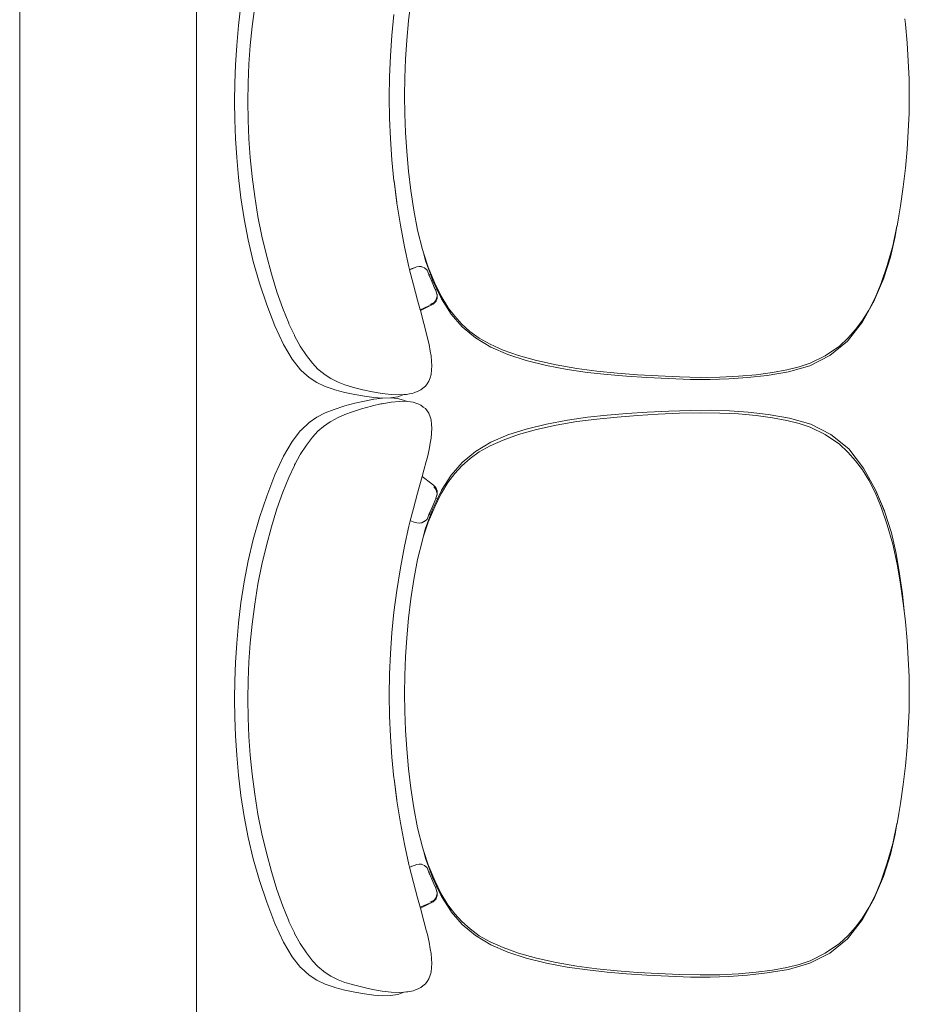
# Model space of a CAD drawing. Header units: feet. Extents: x 8 to 127, y 6 to 90.
# Tile 12 of 256: x 24.89 to 25.268, y 50.104 to 50.522. Entities that reach past the tile are written whole.
import ezdxf

# ---------------------------------------------------------------- set-up
doc = ezdxf.new("R2010")
doc.units = ezdxf.units.FT
doc.header["$MEASUREMENT"] = 0
doc.layers.add('Alvenaria', color=7, linetype='Continuous')
doc.layers.add('MOBILIÁRIO - móveis', color=250, linetype='Continuous')

msp = doc.modelspace()

# ---------------------------------------------------------------- linework, layer by layer
at = {"layer": 'Alvenaria', "lineweight": 5}
for p, q in [((24.89022, 50.65195), (24.89022, 50.02504)), ((24.96522, 50.10004), (24.96522, 50.65195))]:
    msp.add_line(p, q, dxfattribs=at)
at = {"layer": 'MOBILIÁRIO - móveis', "lineweight": 5}
for p, q in [((24.98415, 50.52802), (24.98311, 50.51931)), ((25.05628, 50.52963), (25.05529, 50.52141)), ((24.99002, 50.52738), (24.98892, 50.51894)), ((25.04824, 50.51519), (25.04912, 50.52406)), ((25.05529, 50.52141), (25.05457, 50.51315)), ((25.26605, 50.52226), (25.26632, 50.51996)), ((25.26632, 50.51996), (25.26702, 50.51203)), ((24.98311, 50.51931), (24.98235, 50.51087)), ((24.98892, 50.51894), (24.98811, 50.51085)), ((25.04762, 50.50642), (25.04824, 50.51519)), ((25.05457, 50.51315), (25.05407, 50.50502)), ((25.26702, 50.51203), (25.26753, 50.50424)), ((24.98235, 50.51087), (24.98183, 50.50271)), ((24.98811, 50.51085), (24.98755, 50.50293)), ((24.98755, 50.50293), (24.98723, 50.495)), ((25.04726, 50.49762), (25.04762, 50.50642)), ((25.05407, 50.50502), (25.05377, 50.49718)), ((25.26753, 50.50424), (25.26784, 50.49675)), ((24.98183, 50.50271), (24.98152, 50.49482)), ((24.98152, 50.49482), (24.98142, 50.48708)), ((24.98723, 50.495), (24.98713, 50.48706)), ((25.04714, 50.4888), (25.04726, 50.49762)), ((25.05377, 50.49718), (25.05367, 50.48949)), ((25.26784, 50.49675), (25.26794, 50.4894)), ((24.98142, 50.48708), (24.98152, 50.47933)), ((24.98713, 50.48706), (24.98723, 50.47912)), ((25.04726, 50.47998), (25.04714, 50.4888)), ((25.05367, 50.48949), (25.05377, 50.4818)), ((25.26784, 50.48205), (25.26794, 50.4894)), ((25.26784, 50.48205), (25.26753, 50.47455)), ((24.98152, 50.47933), (24.98183, 50.47144)), ((24.98724, 50.47911), (24.98723, 50.47912)), ((24.98724, 50.47911), (24.98755, 50.47119)), ((25.04762, 50.47117), (25.04726, 50.47998)), ((25.05377, 50.4818), (25.05407, 50.47396)), ((25.05407, 50.47396), (25.05457, 50.46582)), ((25.26702, 50.46675), (25.26753, 50.47455)), ((24.98183, 50.47144), (24.98235, 50.46328)), ((24.98755, 50.47119), (24.98756, 50.47117)), ((24.98811, 50.46327), (24.98756, 50.47117)), ((25.04824, 50.46238), (25.04762, 50.47117)), ((25.05457, 50.46582), (25.05529, 50.45755)), ((25.26702, 50.46675), (25.26632, 50.45881)), ((24.98235, 50.46328), (24.98311, 50.45484)), ((24.98811, 50.46325), (24.98811, 50.46327)), ((24.98811, 50.46325), (24.98892, 50.45518)), ((25.04824, 50.46238), (25.04912, 50.45346)), ((25.05529, 50.45755), (25.05628, 50.4493)), ((25.26539, 50.45089), (25.26632, 50.45881)), ((24.98311, 50.45484), (24.98415, 50.44613)), ((24.98892, 50.45518), (24.98892, 50.45515)), ((24.98892, 50.45515), (24.99002, 50.44674)), ((25.04912, 50.45346), (25.04916, 50.45319)), ((25.05036, 50.44392), (25.04916, 50.45319)), ((25.05029, 50.44428), (25.04916, 50.45319)), ((25.05628, 50.4493), (25.05755, 50.44098)), ((25.26539, 50.45089), (25.26422, 50.4428)), ((24.98415, 50.44613), (24.9855, 50.43724)), ((24.99002, 50.44674), (24.9914, 50.43822)), ((25.05184, 50.43459), (25.05036, 50.44392)), ((25.05755, 50.44098), (25.05916, 50.43247)), ((25.26349, 50.43855), (25.26422, 50.4428)), ((24.9855, 50.43724), (24.98722, 50.42828)), ((24.9914, 50.43822), (24.99307, 50.42992)), ((25.26276, 50.43433), (25.26332, 50.43758)), ((25.26348, 50.43846), (25.26332, 50.43758)), ((25.26349, 50.43855), (25.26348, 50.43846)), ((25.05361, 50.42544), (25.05184, 50.43459)), ((25.05916, 50.43247), (25.06118, 50.42421)), ((25.26272, 50.43412), (25.26091, 50.42579)), ((25.26272, 50.43412), (25.26196, 50.42977)), ((25.26276, 50.43433), (25.26272, 50.43412)), ((24.98722, 50.42828), (24.98937, 50.41921)), ((24.99307, 50.42992), (24.99498, 50.42181)), ((25.26196, 50.42977), (25.25993, 50.42104)), ((25.05361, 50.42544), (25.0555, 50.41684)), ((25.06118, 50.42421), (25.06178, 50.42241)), ((25.25858, 50.41751), (25.26091, 50.42579)), ((24.98937, 50.41921), (24.99201, 50.41)), ((24.99709, 50.41384), (24.99498, 50.42181)), ((25.06258, 50.41939), (25.06178, 50.42241)), ((25.06178, 50.42241), (25.06368, 50.41667)), ((25.06462, 50.41378), (25.06258, 50.41939)), ((25.25993, 50.42104), (25.25715, 50.41223)), ((25.05578, 50.41571), (25.0555, 50.41684)), ((25.05578, 50.41571), (25.05613, 50.41586)), ((25.05579, 50.41566), (25.05578, 50.41571)), ((25.05815, 50.41663), (25.05579, 50.41566)), ((25.05739, 50.40922), (25.05579, 50.41566)), ((25.05668, 50.41608), (25.05613, 50.41586)), ((25.05668, 50.41608), (25.05691, 50.41617)), ((25.05766, 50.41647), (25.05691, 50.41617)), ((25.05766, 50.41647), (25.05815, 50.41663)), ((25.05815, 50.41663), (25.05841, 50.41673)), ((25.05878, 50.41685), (25.05841, 50.41673)), ((25.05977, 50.41706), (25.05878, 50.41685)), ((25.05977, 50.41706), (25.06017, 50.417)), ((25.06074, 50.41703), (25.06017, 50.417)), ((25.06017, 50.417), (25.06044, 50.41696)), ((25.06084, 50.41695), (25.06044, 50.41696)), ((25.06044, 50.41696), (25.06096, 50.41688)), ((25.06074, 50.41703), (25.0621, 50.41644)), ((25.0621, 50.41644), (25.06322, 50.41542)), ((25.06396, 50.41362), (25.06322, 50.41542)), ((25.06368, 50.41667), (25.06643, 50.41001)), ((25.256, 50.40998), (25.25858, 50.41751)), ((24.99939, 50.40621), (24.99709, 50.41384)), ((25.06397, 50.41358), (25.06396, 50.41362)), ((25.06397, 50.41358), (25.06462, 50.41378)), ((25.06482, 50.4116), (25.06397, 50.41358)), ((25.064, 50.41345), (25.06482, 50.4116)), ((25.06553, 50.41127), (25.06462, 50.41378)), ((25.06482, 50.4116), (25.06491, 50.41139)), ((25.06491, 50.41139), (25.06593, 50.409)), ((25.06737, 50.40742), (25.06553, 50.41127)), ((25.25697, 50.41177), (25.25316, 50.4028)), ((25.25335, 50.40325), (25.2571, 50.41213)), ((25.25697, 50.41177), (25.2571, 50.41213)), ((25.25715, 50.41223), (25.2571, 50.41213)), ((24.99201, 50.41), (24.9951, 50.40081)), ((25.05739, 50.40922), (25.05914, 50.40266)), ((25.06593, 50.409), (25.0661, 50.40859)), ((25.0667, 50.40719), (25.0661, 50.40859)), ((25.0661, 50.40859), (25.06675, 50.40702)), ((25.06643, 50.41001), (25.06918, 50.40441)), ((25.0667, 50.40719), (25.06737, 50.40742)), ((25.06684, 50.40685), (25.0667, 50.40719)), ((25.06684, 50.40685), (25.06739, 50.40524)), ((25.06909, 50.40382), (25.06737, 50.40742)), ((25.25342, 50.40374), (25.256, 50.40998)), ((25.00191, 50.39913), (24.99939, 50.40621)), ((25.06024, 50.39867), (25.05914, 50.40266)), ((25.06637, 50.40186), (25.06699, 50.40283)), ((25.06704, 50.40291), (25.06695, 50.40268)), ((25.06699, 50.40283), (25.06695, 50.40268)), ((25.06725, 50.40302), (25.06698, 50.40228)), ((25.06699, 50.40283), (25.06704, 50.40291)), ((25.06734, 50.40415), (25.06704, 50.40291)), ((25.06742, 50.4035), (25.06725, 50.40302)), ((25.06725, 50.40302), (25.0674, 50.40336)), ((25.06741, 50.4051), (25.06739, 50.40524)), ((25.0674, 50.40336), (25.06742, 50.4035)), ((25.06741, 50.4051), (25.06742, 50.4035)), ((25.06913, 50.40376), (25.06909, 50.40382)), ((25.06935, 50.40331), (25.06913, 50.40376)), ((25.07316, 50.39744), (25.06913, 50.40376)), ((25.06918, 50.40441), (25.07197, 50.39977)), ((25.07344, 50.39683), (25.06935, 50.40331)), ((25.24804, 50.39357), (25.25314, 50.40276)), ((25.25078, 50.39854), (25.25342, 50.40374)), ((25.25316, 50.4028), (25.25314, 50.40276)), ((24.9951, 50.40081), (24.99859, 50.39183)), ((25.00191, 50.39913), (25.00444, 50.39289)), ((25.06024, 50.39867), (25.064, 50.40025)), ((25.06033, 50.39836), (25.06024, 50.39867)), ((25.06033, 50.39836), (25.06516, 50.40073)), ((25.06187, 50.39278), (25.06033, 50.39836)), ((25.06495, 50.40105), (25.06443, 50.40081)), ((25.06541, 50.4013), (25.06495, 50.40105)), ((25.06516, 50.40073), (25.06548, 50.40087)), ((25.06637, 50.40186), (25.06541, 50.4013)), ((25.06541, 50.4013), (25.06601, 50.40163)), ((25.06575, 50.40101), (25.06548, 50.40087)), ((25.06575, 50.40101), (25.06591, 50.40114)), ((25.06591, 50.40114), (25.06688, 50.40217)), ((25.06601, 50.40163), (25.06637, 50.40186)), ((25.06688, 50.40217), (25.06698, 50.40228)), ((25.07197, 50.39977), (25.07204, 50.39967)), ((25.07204, 50.39967), (25.07491, 50.39588)), ((25.24802, 50.39417), (25.25078, 50.39854)), ((25.07347, 50.39678), (25.07344, 50.39683)), ((25.07347, 50.39678), (25.07811, 50.39137)), ((25.07491, 50.39588), (25.07799, 50.3926)), ((25.24802, 50.39417), (25.24507, 50.3903)), ((24.99859, 50.39183), (25.00228, 50.38385)), ((25.00453, 50.39271), (25.00444, 50.39289)), ((25.00683, 50.38781), (25.00453, 50.39271)), ((25.06284, 50.38898), (25.06187, 50.39278)), ((25.08141, 50.38948), (25.07799, 50.3926)), ((25.07811, 50.39137), (25.08376, 50.3867)), ((25.24171, 50.38532), (25.24804, 50.39357)), ((25.24184, 50.3866), (25.24507, 50.3903)), ((25.00687, 50.38772), (25.00683, 50.38781)), ((25.00693, 50.3876), (25.00687, 50.38772)), ((25.00693, 50.3876), (25.00936, 50.38325)), ((25.06284, 50.38898), (25.06329, 50.38719)), ((25.06329, 50.38719), (25.06406, 50.38391)), ((25.08141, 50.38948), (25.08535, 50.38659)), ((25.08376, 50.3867), (25.0903, 50.38277)), ((25.08535, 50.38659), (25.08996, 50.38398)), ((25.23828, 50.38323), (25.24184, 50.3866)), ((25.00228, 50.38385), (25.00593, 50.37767)), ((25.00936, 50.38325), (25.01197, 50.37928)), ((25.06406, 50.38391), (25.06451, 50.38107)), ((25.08996, 50.38398), (25.09546, 50.38156)), ((25.0903, 50.38277), (25.09746, 50.37963)), ((25.10206, 50.3792), (25.09546, 50.38156)), ((25.23226, 50.37913), (25.23828, 50.38323)), ((25.2342, 50.37917), (25.24171, 50.38532)), ((25.00947, 50.37315), (25.00593, 50.37767)), ((25.01197, 50.37928), (25.01454, 50.37594)), ((25.06486, 50.37903), (25.06451, 50.38107)), ((25.06486, 50.37903), (25.06503, 50.37678)), ((25.09746, 50.37963), (25.10526, 50.37711)), ((25.10206, 50.3792), (25.10963, 50.37704)), ((25.22574, 50.37488), (25.2342, 50.37917)), ((25.22589, 50.37596), (25.23226, 50.37913)), ((25.01683, 50.37349), (25.01454, 50.37594)), ((25.01683, 50.37349), (25.01921, 50.37155)), ((25.06503, 50.37678), (25.06516, 50.37477)), ((25.06516, 50.37477), (25.06503, 50.37307)), ((25.10526, 50.37711), (25.11386, 50.375)), ((25.11803, 50.37521), (25.10963, 50.37704)), ((25.11386, 50.375), (25.12272, 50.37332)), ((25.11803, 50.37521), (25.12676, 50.37371)), ((25.12272, 50.37332), (25.13129, 50.37206)), ((25.13532, 50.37258), (25.12676, 50.37371)), ((25.21594, 50.37307), (25.22124, 50.37437)), ((25.21668, 50.37227), (25.22574, 50.37488)), ((25.22124, 50.37437), (25.22589, 50.37596)), ((25.00947, 50.37315), (25.00966, 50.37292)), ((25.01308, 50.36986), (25.00966, 50.37292)), ((25.01645, 50.36777), (25.01308, 50.36986)), ((25.01954, 50.37132), (25.01921, 50.37155)), ((25.02239, 50.36949), (25.01954, 50.37132)), ((25.0254, 50.36793), (25.02239, 50.36949)), ((25.06445, 50.3698), (25.06396, 50.36827)), ((25.06486, 50.37117), (25.06445, 50.3698)), ((25.06503, 50.37307), (25.06486, 50.37117)), ((25.13129, 50.37206), (25.13965, 50.37114)), ((25.13532, 50.37258), (25.14386, 50.37172)), ((25.13965, 50.37114), (25.14792, 50.37045)), ((25.15254, 50.37104), (25.14386, 50.37172)), ((25.14792, 50.37045), (25.15649, 50.3699)), ((25.15254, 50.37104), (25.16137, 50.37052)), ((25.15649, 50.3699), (25.16575, 50.36939)), ((25.17036, 50.37013), (25.16137, 50.37052)), ((25.16575, 50.36939), (25.17498, 50.36908)), ((25.17036, 50.37013), (25.17918, 50.36994)), ((25.17498, 50.36908), (25.18335, 50.36904)), ((25.1875, 50.37001), (25.17918, 50.36994)), ((25.18335, 50.36904), (25.19133, 50.36928)), ((25.1875, 50.37001), (25.1954, 50.37038)), ((25.19133, 50.36928), (25.19929, 50.36983)), ((25.20295, 50.37107), (25.1954, 50.37038)), ((25.19929, 50.36983), (25.20763, 50.37079)), ((25.20295, 50.37107), (25.20988, 50.372)), ((25.20763, 50.37079), (25.21668, 50.37227)), ((25.21594, 50.37307), (25.20988, 50.372)), ((25.01996, 50.36609), (25.01645, 50.36777)), ((25.02371, 50.36474), (25.01996, 50.36609)), ((25.0283, 50.36679), (25.0254, 50.36793)), ((25.03151, 50.36583), (25.0283, 50.36679)), ((25.03151, 50.36583), (25.03198, 50.3657)), ((25.03588, 50.36471), (25.03198, 50.3657)), ((25.06139, 50.36531), (25.06049, 50.36469)), ((25.06139, 50.36531), (25.06248, 50.36618)), ((25.06248, 50.36618), (25.06326, 50.36717)), ((25.06326, 50.36717), (25.06396, 50.36827)), ((25.02371, 50.36474), (25.02408, 50.36462)), ((25.02408, 50.36462), (25.02821, 50.36351)), ((25.02821, 50.36351), (25.03248, 50.3626)), ((25.03248, 50.3626), (25.03666, 50.36189)), ((25.04006, 50.3638), (25.03588, 50.36471)), ((25.03666, 50.36189), (25.04064, 50.36139)), ((25.04064, 50.36063), (25.03666, 50.3599)), ((25.0441, 50.3631), (25.04006, 50.3638)), ((25.04064, 50.36139), (25.04431, 50.36113)), ((25.04431, 50.36111), (25.04064, 50.36063)), ((25.04792, 50.36267), (25.0441, 50.3631)), ((25.04767, 50.36124), (25.04431, 50.36111)), ((25.04431, 50.36113), (25.04767, 50.36122)), ((25.04767, 50.36122), (25.05072, 50.36172)), ((25.05072, 50.36095), (25.04767, 50.36124)), ((25.05143, 50.36254), (25.04792, 50.36267)), ((25.05072, 50.36172), (25.05117, 50.3618)), ((25.05072, 50.36095), (25.05117, 50.36086)), ((25.05117, 50.3618), (25.05338, 50.36266)), ((25.05363, 50.36011), (25.05117, 50.36086)), ((25.05338, 50.36266), (25.05143, 50.36254)), ((25.05338, 50.36266), (25.0534, 50.36266)), ((25.05441, 50.36271), (25.0534, 50.36266)), ((25.05505, 50.36278), (25.05441, 50.36271)), ((25.05729, 50.36325), (25.05505, 50.36278)), ((25.05804, 50.36352), (25.05729, 50.36325)), ((25.05804, 50.36352), (25.05966, 50.36423)), ((25.06049, 50.36469), (25.05966, 50.36423)), ((25.02371, 50.35636), (25.02784, 50.35769)), ((25.02784, 50.35769), (25.02821, 50.35781)), ((25.03248, 50.35895), (25.02821, 50.35781)), ((25.03151, 50.35536), (25.0354, 50.35656)), ((25.03666, 50.3599), (25.03248, 50.35895)), ((25.0354, 50.35656), (25.03955, 50.3577)), ((25.04006, 50.35782), (25.03955, 50.3577)), ((25.04006, 50.35782), (25.04357, 50.35863)), ((25.0441, 50.35875), (25.04357, 50.35863)), ((25.0441, 50.35875), (25.04792, 50.35941)), ((25.05143, 50.35976), (25.04792, 50.35941)), ((25.05143, 50.35976), (25.05411, 50.35978)), ((25.05411, 50.35978), (25.05363, 50.36011)), ((25.05411, 50.35978), (25.05441, 50.35978)), ((25.05441, 50.35978), (25.05505, 50.35971)), ((25.05505, 50.35971), (25.05729, 50.3594)), ((25.05729, 50.3594), (25.05891, 50.35883)), ((25.05891, 50.35883), (25.05966, 50.35855)), ((25.05966, 50.35855), (25.06049, 50.35809)), ((25.06049, 50.35809), (25.06139, 50.35746)), ((25.06139, 50.35746), (25.06159, 50.35732)), ((25.06159, 50.35732), (25.06248, 50.3567)), ((25.06248, 50.3567), (25.06326, 50.35569)), ((25.01308, 50.35075), (25.01645, 50.35299)), ((25.01645, 50.35299), (25.01996, 50.35483)), ((25.01996, 50.35483), (25.02371, 50.35636)), ((25.02239, 50.35125), (25.0254, 50.35295)), ((25.0254, 50.35295), (25.02831, 50.35423)), ((25.02831, 50.35423), (25.03151, 50.35536)), ((25.06396, 50.35469), (25.06326, 50.35569)), ((25.06396, 50.35469), (25.06445, 50.35313)), ((25.06445, 50.35313), (25.06487, 50.35184)), ((25.13134, 50.35298), (25.12276, 50.35174)), ((25.13972, 50.35389), (25.13134, 50.35298)), ((25.13532, 50.35225), (25.14386, 50.35309)), ((25.148, 50.35457), (25.13972, 50.35389)), ((25.14386, 50.35309), (25.15254, 50.35377)), ((25.1566, 50.35511), (25.148, 50.35457)), ((25.15254, 50.35377), (25.16137, 50.35428)), ((25.16589, 50.35561), (25.1566, 50.35511)), ((25.16137, 50.35428), (25.17036, 50.35467)), ((25.17515, 50.35591), (25.16589, 50.35561)), ((25.17036, 50.35467), (25.17918, 50.35485)), ((25.18356, 50.35595), (25.17515, 50.35591)), ((25.17918, 50.35485), (25.1875, 50.35476)), ((25.19158, 50.35569), (25.18356, 50.35595)), ((25.1875, 50.35476), (25.1954, 50.35439)), ((25.19958, 50.35513), (25.19158, 50.35569)), ((25.1954, 50.35439), (25.20295, 50.35369)), ((25.20797, 50.35416), (25.19958, 50.35513)), ((25.20295, 50.35369), (25.20988, 50.35276)), ((25.21707, 50.35265), (25.20797, 50.35416)), ((25.20988, 50.35276), (25.21594, 50.35168)), ((25.22619, 50.35002), (25.21707, 50.35265)), ((25.00966, 50.34758), (25.01308, 50.35075)), ((25.01683, 50.34705), (25.01921, 50.34909)), ((25.02204, 50.35103), (25.01921, 50.34909)), ((25.02204, 50.35103), (25.02239, 50.35125)), ((25.06487, 50.35184), (25.06503, 50.34992)), ((25.06503, 50.34992), (25.06517, 50.3483)), ((25.06517, 50.3483), (25.06503, 50.34627)), ((25.11389, 50.35007), (25.10528, 50.34798)), ((25.10963, 50.34782), (25.11803, 50.34965)), ((25.12276, 50.35174), (25.11389, 50.35007)), ((25.11803, 50.34965), (25.12676, 50.35113)), ((25.12676, 50.35113), (25.13532, 50.35225)), ((25.21594, 50.35168), (25.22124, 50.35038)), ((25.22589, 50.34879), (25.22124, 50.35038)), ((25.22589, 50.34879), (25.23226, 50.34562)), ((25.23469, 50.34573), (25.22619, 50.35002)), ((25.00947, 50.34735), (25.00593, 50.34276)), ((25.00947, 50.34735), (25.00966, 50.34758)), ((25.01197, 50.34114), (25.01454, 50.34454)), ((25.01454, 50.34454), (25.01683, 50.34705)), ((25.06451, 50.34202), (25.06486, 50.34409)), ((25.06486, 50.34409), (25.06503, 50.34627)), ((25.09747, 50.34548), (25.0903, 50.34235)), ((25.09546, 50.34334), (25.10206, 50.34568)), ((25.10528, 50.34798), (25.09747, 50.34548)), ((25.10206, 50.34568), (25.10963, 50.34782)), ((25.23226, 50.34562), (25.23828, 50.34152)), ((25.24222, 50.33958), (25.23469, 50.34573)), ((25.00593, 50.34276), (25.00228, 50.33653)), ((25.01197, 50.34114), (25.00936, 50.33712)), ((25.06451, 50.34202), (25.06406, 50.33925)), ((25.0903, 50.34235), (25.08376, 50.33845)), ((25.08996, 50.34093), (25.08535, 50.33834)), ((25.08996, 50.34093), (25.09546, 50.34334)), ((25.24184, 50.33816), (25.23828, 50.34152)), ((25.00228, 50.33653), (24.99859, 50.32853)), ((25.00719, 50.3332), (25.00923, 50.33689)), ((25.00923, 50.33689), (25.00936, 50.33712)), ((25.06284, 50.33421), (25.0633, 50.33605)), ((25.06406, 50.33925), (25.0633, 50.33605)), ((25.08376, 50.33845), (25.07812, 50.33381)), ((25.08142, 50.33547), (25.08535, 50.33834)), ((25.24184, 50.33816), (25.24507, 50.33447)), ((25.24855, 50.33136), (25.24222, 50.33958)), ((25.00444, 50.32745), (25.00683, 50.33255)), ((25.00683, 50.33255), (25.00693, 50.33274)), ((25.00693, 50.33274), (25.00719, 50.3332)), ((25.06284, 50.33421), (25.06187, 50.3305)), ((25.07812, 50.33381), (25.07347, 50.32843)), ((25.07491, 50.3291), (25.07799, 50.33236)), ((25.07799, 50.33236), (25.08142, 50.33547)), ((25.24507, 50.33447), (25.24803, 50.33061)), ((25.25362, 50.32221), (25.24855, 50.33136)), ((24.99859, 50.32853), (24.9951, 50.31955)), ((25.00191, 50.3212), (25.00444, 50.32745)), ((25.05914, 50.32076), (25.06111, 50.32778)), ((25.06187, 50.3305), (25.06111, 50.32778)), ((25.06111, 50.32778), (25.06516, 50.32471)), ((25.07347, 50.32843), (25.06938, 50.32197)), ((25.07491, 50.3291), (25.07204, 50.32533)), ((25.24803, 50.33061), (25.25078, 50.32625)), ((25.06548, 50.32448), (25.06516, 50.32471)), ((25.06548, 50.32448), (25.06575, 50.32427)), ((25.06674, 50.32326), (25.06575, 50.32427)), ((25.06637, 50.32314), (25.06601, 50.32339)), ((25.06704, 50.32216), (25.06637, 50.32314)), ((25.06688, 50.32306), (25.06674, 50.32326)), ((25.06686, 50.32302), (25.06679, 50.32316)), ((25.06693, 50.32295), (25.06688, 50.32306)), ((25.06699, 50.3229), (25.06688, 50.32306)), ((25.06925, 50.32071), (25.07204, 50.32533)), ((25.25342, 50.32108), (25.25078, 50.32625)), ((24.9951, 50.31955), (24.99201, 50.31037)), ((24.9994, 50.31411), (25.00191, 50.3212)), ((25.05914, 50.32076), (25.05739, 50.31428)), ((25.06918, 50.32058), (25.06643, 50.31501)), ((25.06694, 50.31859), (25.06739, 50.31992)), ((25.06695, 50.3224), (25.06704, 50.32216)), ((25.06699, 50.3229), (25.06715, 50.32244)), ((25.06704, 50.32216), (25.06734, 50.32096)), ((25.06715, 50.32244), (25.06742, 50.3217)), ((25.06726, 50.32218), (25.06715, 50.32244)), ((25.06733, 50.32206), (25.06726, 50.32218)), ((25.0674, 50.32188), (25.06733, 50.32206)), ((25.06739, 50.31992), (25.06741, 50.32009)), ((25.06742, 50.3217), (25.0674, 50.32188)), ((25.06741, 50.32009), (25.06742, 50.3217)), ((25.06765, 50.31834), (25.06935, 50.32192)), ((25.06765, 50.31834), (25.06909, 50.32133)), ((25.06909, 50.32133), (25.06911, 50.32136)), ((25.06911, 50.32136), (25.06912, 50.32137)), ((25.06925, 50.32071), (25.06918, 50.32058)), ((25.06935, 50.32192), (25.06938, 50.32197)), ((25.25342, 50.32108), (25.256, 50.31485)), ((25.25739, 50.31327), (25.25362, 50.32221)), ((25.25381, 50.32158), (25.25757, 50.31272)), ((25.06643, 50.31501), (25.06368, 50.30838)), ((25.06593, 50.31616), (25.06491, 50.31377)), ((25.06554, 50.31392), (25.06707, 50.31711)), ((25.06675, 50.31812), (25.06593, 50.31616)), ((25.06675, 50.31812), (25.06684, 50.3183)), ((25.06684, 50.3183), (25.06694, 50.31859)), ((25.06765, 50.31834), (25.06694, 50.31859)), ((25.06707, 50.31711), (25.06765, 50.31834)), ((25.25858, 50.30735), (25.256, 50.31485)), ((24.99709, 50.30649), (24.9994, 50.31411)), ((25.05739, 50.31428), (25.05607, 50.309)), ((25.06258, 50.30583), (25.06466, 50.31152)), ((25.06397, 50.31155), (25.06322, 50.30975)), ((25.06397, 50.31155), (25.06403, 50.31171)), ((25.06466, 50.3132), (25.064, 50.31171)), ((25.06403, 50.31171), (25.064, 50.31172)), ((25.06403, 50.31171), (25.06466, 50.3132)), ((25.06466, 50.31152), (25.06403, 50.31171)), ((25.06466, 50.31152), (25.06554, 50.31392)), ((25.06491, 50.31377), (25.06466, 50.3132)), ((25.25741, 50.31322), (25.25739, 50.31327)), ((25.25757, 50.31272), (25.25741, 50.31322)), ((25.25759, 50.31268), (25.25757, 50.31272)), ((25.25759, 50.31268), (25.26033, 50.30391)), ((24.99201, 50.31037), (24.98937, 50.30115)), ((24.99499, 50.29852), (24.99709, 50.30649)), ((25.0555, 50.30672), (25.05361, 50.29821)), ((25.05607, 50.309), (25.0555, 50.30672)), ((25.05607, 50.309), (25.05621, 50.30895)), ((25.05766, 50.30846), (25.05621, 50.30895)), ((25.05816, 50.3083), (25.05766, 50.30846)), ((25.05878, 50.30813), (25.05816, 50.3083)), ((25.05878, 50.30813), (25.05977, 50.30797)), ((25.06047, 50.30811), (25.05977, 50.30797)), ((25.06061, 50.30814), (25.06047, 50.30811)), ((25.06047, 50.30811), (25.06074, 50.3081)), ((25.06096, 50.3082), (25.06061, 50.30814)), ((25.06061, 50.30814), (25.06084, 50.30815)), ((25.06074, 50.3081), (25.06084, 50.30815)), ((25.06096, 50.3082), (25.06084, 50.30815)), ((25.06214, 50.30889), (25.06096, 50.3082)), ((25.06096, 50.3082), (25.0621, 50.3087)), ((25.06368, 50.30838), (25.06157, 50.30204)), ((25.06322, 50.30975), (25.0621, 50.3087)), ((25.25858, 50.30735), (25.26092, 50.2991)), ((25.06157, 50.30204), (25.06258, 50.30583)), ((25.26033, 50.30391), (25.2623, 50.29521)), ((24.98937, 50.30115), (24.98722, 50.29208)), ((24.99499, 50.29852), (24.99307, 50.29041)), ((25.05361, 50.29821), (25.05185, 50.28912)), ((25.06118, 50.30087), (25.05916, 50.29264)), ((25.06157, 50.30204), (25.06118, 50.30087)), ((25.26092, 50.2991), (25.26276, 50.29059)), ((25.2623, 50.29521), (25.26377, 50.28657)), ((24.98722, 50.29208), (24.9855, 50.28312)), ((24.99307, 50.29041), (24.9914, 50.28211)), ((25.05916, 50.29264), (25.05755, 50.28415)), ((25.26276, 50.29059), (25.26422, 50.28215)), ((25.05029, 50.27941), (25.05185, 50.28912)), ((25.26377, 50.28657), (25.26499, 50.27797)), ((24.9855, 50.28312), (24.98415, 50.27423)), ((24.9914, 50.28211), (24.99002, 50.2736)), ((25.05755, 50.28415), (25.05628, 50.27585)), ((25.26422, 50.28215), (25.26539, 50.27407)), ((25.04913, 50.27028), (25.05029, 50.27941)), ((25.26499, 50.27797), (25.26597, 50.26943)), ((24.98415, 50.27423), (24.98312, 50.26552)), ((24.99002, 50.2736), (24.98892, 50.26515)), ((25.05628, 50.27585), (25.0553, 50.26762)), ((25.26539, 50.27407), (25.26605, 50.26847)), ((25.04824, 50.2614), (25.04913, 50.27028)), ((25.26597, 50.26943), (25.26605, 50.26847)), ((24.98312, 50.26552), (24.98235, 50.25709)), ((24.98892, 50.26515), (24.98811, 50.25706)), ((25.0553, 50.26762), (25.05457, 50.25936)), ((25.26605, 50.26847), (25.26632, 50.26617)), ((25.26632, 50.26617), (25.26703, 50.25824)), ((25.04762, 50.25263), (25.04824, 50.2614)), ((24.98235, 50.25709), (24.98183, 50.24892)), ((24.98811, 50.25706), (24.98756, 50.24914)), ((25.05457, 50.25936), (25.05407, 50.25123)), ((25.26703, 50.25824), (25.26753, 50.25045)), ((25.04726, 50.24384), (25.04762, 50.25263)), ((24.98183, 50.24892), (24.98153, 50.24104)), ((24.98756, 50.24914), (24.98724, 50.24121)), ((25.05407, 50.25123), (25.05377, 50.24339)), ((25.26753, 50.25045), (25.26784, 50.24296)), ((25.04714, 50.23502), (25.04726, 50.24384)), ((24.98153, 50.24104), (24.98142, 50.23329)), ((24.98724, 50.24121), (24.98713, 50.23327)), ((25.05377, 50.24339), (25.05367, 50.2357)), ((25.26784, 50.24296), (25.26795, 50.23561)), ((25.05367, 50.2357), (25.05377, 50.22801)), ((25.26784, 50.22826), (25.26795, 50.23561)), ((24.98142, 50.23329), (24.98153, 50.22554)), ((24.98713, 50.23327), (24.98724, 50.22534)), ((25.04726, 50.2262), (25.04714, 50.23502)), ((25.05377, 50.22801), (25.05407, 50.22017)), ((25.26784, 50.22826), (25.26753, 50.22076)), ((24.98153, 50.22554), (24.98183, 50.21765)), ((24.98724, 50.22532), (24.98724, 50.22534)), ((24.98724, 50.22532), (24.98756, 50.21741)), ((25.04762, 50.21738), (25.04726, 50.2262)), ((25.05407, 50.22017), (25.05457, 50.21203)), ((25.26703, 50.21296), (25.26753, 50.22076)), ((24.98183, 50.21765), (24.98235, 50.20949)), ((24.98756, 50.21741), (24.98756, 50.21738)), ((24.98811, 50.20949), (24.98756, 50.21738)), ((25.04824, 50.20859), (25.04762, 50.21738)), ((25.05457, 50.21203), (25.0553, 50.20376)), ((25.26703, 50.21296), (25.26632, 50.20502)), ((24.98235, 50.20949), (24.98312, 50.20106)), ((24.98811, 50.20946), (24.98811, 50.20949)), ((24.98811, 50.20946), (24.98892, 50.2014)), ((25.04824, 50.20859), (25.04913, 50.19968)), ((25.0553, 50.20376), (25.05628, 50.19552)), ((25.26539, 50.1971), (25.26632, 50.20502)), ((24.98312, 50.20106), (24.98415, 50.19234)), ((24.98892, 50.2014), (24.98893, 50.20136)), ((24.98893, 50.20136), (24.99002, 50.19295)), ((25.04913, 50.19968), (25.04916, 50.1994)), ((25.05036, 50.19013), (25.04916, 50.1994)), ((25.05029, 50.1905), (25.04916, 50.1994)), ((25.05628, 50.19552), (25.05755, 50.18719)), ((25.26539, 50.1971), (25.26422, 50.18901)), ((24.98415, 50.19234), (24.9855, 50.18346)), ((24.99002, 50.19295), (24.9914, 50.18443)), ((25.05185, 50.18081), (25.05036, 50.19013)), ((25.05755, 50.18719), (25.05916, 50.17868)), ((25.26349, 50.18476), (25.26422, 50.18901)), ((24.9855, 50.18346), (24.98722, 50.1745)), ((24.9914, 50.18443), (24.99307, 50.17614)), ((25.26276, 50.18054), (25.26332, 50.18379)), ((25.26348, 50.18467), (25.26332, 50.18379)), ((25.26349, 50.18476), (25.26348, 50.18467)), ((25.05361, 50.17165), (25.05185, 50.18081)), ((25.05916, 50.17868), (25.06118, 50.17043)), ((25.26272, 50.18033), (25.26092, 50.17201)), ((25.26272, 50.18033), (25.26196, 50.17599)), ((25.26276, 50.18054), (25.26272, 50.18033)), ((24.98722, 50.1745), (24.98937, 50.16543)), ((24.99307, 50.17614), (24.99499, 50.16802)), ((25.26196, 50.17599), (25.25994, 50.16725)), ((25.05361, 50.17165), (25.0555, 50.16306)), ((25.06118, 50.17043), (25.06178, 50.16862)), ((25.06258, 50.1656), (25.06178, 50.16862)), ((25.06178, 50.16862), (25.06368, 50.16288)), ((25.25858, 50.16372), (25.26092, 50.17201)), ((24.98937, 50.16543), (24.99201, 50.15621)), ((24.99709, 50.16005), (24.99499, 50.16802)), ((25.06462, 50.15999), (25.06258, 50.1656)), ((25.25994, 50.16725), (25.25715, 50.15845)), ((24.9994, 50.15243), (24.99709, 50.16005)), ((25.05578, 50.16193), (25.0555, 50.16306)), ((25.05578, 50.16193), (25.05613, 50.16207)), ((25.05579, 50.16188), (25.05578, 50.16193)), ((25.05816, 50.16284), (25.05579, 50.16188)), ((25.05739, 50.15543), (25.05579, 50.16188)), ((25.05668, 50.16229), (25.05613, 50.16207)), ((25.05668, 50.16229), (25.05691, 50.16239)), ((25.05766, 50.16268), (25.05691, 50.16239)), ((25.05766, 50.16268), (25.05816, 50.16284)), ((25.05816, 50.16284), (25.05842, 50.16295)), ((25.05878, 50.16306), (25.05842, 50.16295)), ((25.05977, 50.16327), (25.05878, 50.16306)), ((25.05977, 50.16327), (25.06017, 50.16321)), ((25.06074, 50.16325), (25.06017, 50.16321)), ((25.06017, 50.16321), (25.06044, 50.16317)), ((25.06084, 50.16317), (25.06044, 50.16317)), ((25.06044, 50.16317), (25.06096, 50.16309)), ((25.06074, 50.16325), (25.0621, 50.16266)), ((25.0621, 50.16266), (25.06322, 50.16164)), ((25.06397, 50.15983), (25.06322, 50.16164)), ((25.06368, 50.16288), (25.06643, 50.15622)), ((25.06397, 50.15979), (25.06462, 50.15999)), ((25.06554, 50.15748), (25.06462, 50.15999)), ((25.256, 50.1562), (25.25858, 50.16372)), ((24.99201, 50.15621), (24.9951, 50.14703)), ((25.06397, 50.15979), (25.06397, 50.15983)), ((25.06482, 50.15781), (25.06397, 50.15979)), ((25.064, 50.15966), (25.06482, 50.15781)), ((25.06482, 50.15781), (25.06491, 50.15761)), ((25.06491, 50.15761), (25.06593, 50.15521)), ((25.06738, 50.15363), (25.06554, 50.15748)), ((25.06643, 50.15622), (25.06918, 50.15062)), ((25.25697, 50.15799), (25.25316, 50.14901)), ((25.25335, 50.14946), (25.2571, 50.15835)), ((25.25342, 50.14995), (25.256, 50.1562)), ((25.25697, 50.15799), (25.2571, 50.15835)), ((25.25715, 50.15845), (25.2571, 50.15835)), ((25.00191, 50.14534), (24.9994, 50.15243)), ((25.05739, 50.15543), (25.05914, 50.14887)), ((25.06593, 50.15521), (25.0661, 50.1548)), ((25.0667, 50.1534), (25.0661, 50.1548)), ((25.0661, 50.1548), (25.06675, 50.15323)), ((25.0667, 50.1534), (25.06738, 50.15363)), ((25.06684, 50.15307), (25.0667, 50.1534)), ((25.06684, 50.15307), (25.06739, 50.15145)), ((25.06909, 50.15004), (25.06738, 50.15363)), ((25.06024, 50.14488), (25.05914, 50.14887)), ((25.06541, 50.14752), (25.06495, 50.14727)), ((25.06637, 50.14808), (25.06541, 50.14752)), ((25.06541, 50.14752), (25.06601, 50.14784)), ((25.06591, 50.14736), (25.06688, 50.14838)), ((25.06601, 50.14784), (25.06637, 50.14808)), ((25.06637, 50.14808), (25.06699, 50.14904)), ((25.06688, 50.14838), (25.06699, 50.14849)), ((25.06704, 50.14912), (25.06695, 50.14889)), ((25.06699, 50.14904), (25.06695, 50.14889)), ((25.06725, 50.14924), (25.06699, 50.14849)), ((25.06699, 50.14904), (25.06704, 50.14912)), ((25.06734, 50.15036), (25.06704, 50.14912)), ((25.06742, 50.14972), (25.06725, 50.14924)), ((25.06725, 50.14924), (25.0674, 50.14958)), ((25.06741, 50.15131), (25.06739, 50.15145)), ((25.0674, 50.14958), (25.06742, 50.14972)), ((25.06741, 50.15131), (25.06742, 50.14972)), ((25.06913, 50.14997), (25.06909, 50.15004)), ((25.06935, 50.14952), (25.06913, 50.14997)), ((25.07316, 50.14365), (25.06913, 50.14997)), ((25.06918, 50.15062), (25.07198, 50.14598)), ((25.07344, 50.14304), (25.06935, 50.14952)), ((25.24804, 50.13978), (25.25314, 50.14897)), ((25.25078, 50.14476), (25.25342, 50.14995)), ((25.25316, 50.14901), (25.25314, 50.14897)), ((24.9951, 50.14703), (24.99859, 50.13805)), ((25.00191, 50.14534), (25.00444, 50.1391)), ((25.06024, 50.14488), (25.064, 50.14646)), ((25.06033, 50.14457), (25.06024, 50.14488)), ((25.06033, 50.14457), (25.06516, 50.14694)), ((25.06187, 50.13899), (25.06033, 50.14457)), ((25.06495, 50.14727), (25.06443, 50.14703)), ((25.06516, 50.14694), (25.06548, 50.14709)), ((25.06575, 50.14722), (25.06548, 50.14709)), ((25.06575, 50.14722), (25.06591, 50.14736)), ((25.07198, 50.14598), (25.07204, 50.14589)), ((25.07204, 50.14589), (25.07491, 50.1421)), ((25.24803, 50.14038), (25.25078, 50.14476)), ((25.00453, 50.13892), (25.00444, 50.1391)), ((25.07347, 50.14299), (25.07344, 50.14304)), ((25.07347, 50.14299), (25.07812, 50.13758)), ((25.07491, 50.1421), (25.07799, 50.13882)), ((25.24171, 50.13153), (25.24804, 50.13978)), ((25.24803, 50.14038), (25.24507, 50.13651)), ((24.99859, 50.13805), (25.00228, 50.13007)), ((25.00683, 50.13402), (25.00453, 50.13892)), ((25.06284, 50.1352), (25.06187, 50.13899)), ((25.06284, 50.1352), (25.0633, 50.1334)), ((25.08142, 50.1357), (25.07799, 50.13882)), ((25.07812, 50.13758), (25.08376, 50.13292)), ((25.08142, 50.1357), (25.08535, 50.1328)), ((25.24184, 50.13282), (25.24507, 50.13651)), ((25.00687, 50.13394), (25.00683, 50.13402)), ((25.00693, 50.13381), (25.00687, 50.13394)), ((25.00693, 50.13381), (25.00936, 50.12947)), ((25.0633, 50.1334), (25.06406, 50.13013)), ((25.08376, 50.13292), (25.0903, 50.12899)), ((25.08535, 50.1328), (25.08996, 50.1302)), ((25.2342, 50.12538), (25.24171, 50.13153)), ((25.23828, 50.12945), (25.24184, 50.13282)), ((25.00228, 50.13007), (25.00593, 50.12388)), ((25.00936, 50.12947), (25.01197, 50.12549)), ((25.06406, 50.13013), (25.06451, 50.12729)), ((25.06486, 50.12525), (25.06451, 50.12729)), ((25.08996, 50.1302), (25.09546, 50.12777)), ((25.0903, 50.12899), (25.09746, 50.12584)), ((25.10206, 50.12541), (25.09546, 50.12777)), ((25.23226, 50.12535), (25.23828, 50.12945)), ((25.00947, 50.11937), (25.00593, 50.12388)), ((25.01197, 50.12549), (25.01454, 50.12215)), ((25.06486, 50.12525), (25.06503, 50.12299)), ((25.06503, 50.12299), (25.06517, 50.12099)), ((25.09746, 50.12584), (25.10526, 50.12333)), ((25.10206, 50.12541), (25.10963, 50.12326)), ((25.10526, 50.12333), (25.11387, 50.12121)), ((25.11803, 50.12142), (25.10963, 50.12326)), ((25.22574, 50.1211), (25.2342, 50.12538)), ((25.22589, 50.12217), (25.23226, 50.12535)), ((25.00947, 50.11937), (25.00966, 50.11913)), ((25.01308, 50.11608), (25.00966, 50.11913)), ((25.01683, 50.1197), (25.01454, 50.12215)), ((25.01683, 50.1197), (25.01921, 50.11776)), ((25.06503, 50.11928), (25.06487, 50.11739)), ((25.06517, 50.12099), (25.06503, 50.11928)), ((25.11387, 50.12121), (25.12272, 50.11953)), ((25.11803, 50.12142), (25.12676, 50.11993)), ((25.12272, 50.11953), (25.13129, 50.11828)), ((25.13532, 50.1188), (25.12676, 50.11993)), ((25.13129, 50.11828), (25.13966, 50.11735)), ((25.13532, 50.1188), (25.14386, 50.11794)), ((25.20295, 50.11729), (25.20988, 50.11821)), ((25.20763, 50.117), (25.21668, 50.11849)), ((25.21594, 50.11929), (25.20988, 50.11821)), ((25.21594, 50.11929), (25.22124, 50.12059)), ((25.21668, 50.11849), (25.22574, 50.1211)), ((25.22124, 50.12059), (25.22589, 50.12217)), ((25.01645, 50.11398), (25.01308, 50.11608)), ((25.01996, 50.1123), (25.01645, 50.11398)), ((25.01954, 50.11753), (25.01921, 50.11776)), ((25.02239, 50.1157), (25.01954, 50.11753)), ((25.0254, 50.11414), (25.02239, 50.1157)), ((25.02831, 50.113), (25.0254, 50.11414)), ((25.06326, 50.11338), (25.06396, 50.11448)), ((25.06445, 50.11601), (25.06396, 50.11448)), ((25.06487, 50.11739), (25.06445, 50.11601)), ((25.13966, 50.11735), (25.14792, 50.11667)), ((25.15254, 50.11726), (25.14386, 50.11794)), ((25.14792, 50.11667), (25.15649, 50.11612)), ((25.15254, 50.11726), (25.16137, 50.11673)), ((25.15649, 50.11612), (25.16575, 50.11561)), ((25.17036, 50.11634), (25.16137, 50.11673)), ((25.16575, 50.11561), (25.17498, 50.11529)), ((25.17036, 50.11634), (25.17918, 50.11615)), ((25.17498, 50.11529), (25.18335, 50.11525)), ((25.1875, 50.11623), (25.17918, 50.11615)), ((25.18335, 50.11525), (25.19133, 50.11549)), ((25.1875, 50.11623), (25.1954, 50.1166)), ((25.19133, 50.11549), (25.19929, 50.11605)), ((25.20295, 50.11729), (25.1954, 50.1166)), ((25.19929, 50.11605), (25.20763, 50.117)), ((25.02372, 50.11096), (25.01996, 50.1123)), ((25.02372, 50.11096), (25.02408, 50.11083)), ((25.02408, 50.11083), (25.02821, 50.10973)), ((25.03151, 50.11205), (25.02831, 50.113)), ((25.03151, 50.11205), (25.03198, 50.11192)), ((25.03589, 50.11092), (25.03198, 50.11192)), ((25.04006, 50.11001), (25.03589, 50.11092)), ((25.0441, 50.10931), (25.04006, 50.11001)), ((25.05804, 50.10974), (25.05729, 50.10947)), ((25.05804, 50.10974), (25.05966, 50.11044)), ((25.06049, 50.1109), (25.05966, 50.11044)), ((25.06139, 50.11152), (25.06049, 50.1109)), ((25.06139, 50.11152), (25.06248, 50.11239)), ((25.06248, 50.11239), (25.06326, 50.11338)), ((25.02821, 50.10973), (25.03248, 50.10882)), ((25.03248, 50.10882), (25.03666, 50.1081)), ((25.03666, 50.1081), (25.04064, 50.1076)), ((25.04064, 50.1076), (25.04431, 50.10735)), ((25.04792, 50.10888), (25.0441, 50.10931)), ((25.04431, 50.10735), (25.04767, 50.10743)), ((25.04767, 50.10743), (25.05072, 50.10793)), ((25.05143, 50.10875), (25.04792, 50.10888)), ((25.05072, 50.10793), (25.05117, 50.10802)), ((25.05117, 50.10802), (25.05338, 50.10887)), ((25.05338, 50.10887), (25.05143, 50.10875)), ((25.05338, 50.10887), (25.05341, 50.10888)), ((25.05441, 50.10893), (25.05341, 50.10888)), ((25.05505, 50.109), (25.05441, 50.10893)), ((25.05729, 50.10947), (25.05505, 50.109))]:
    msp.add_line(p, q, dxfattribs=at)

doc.saveas('drawing.dxf')
